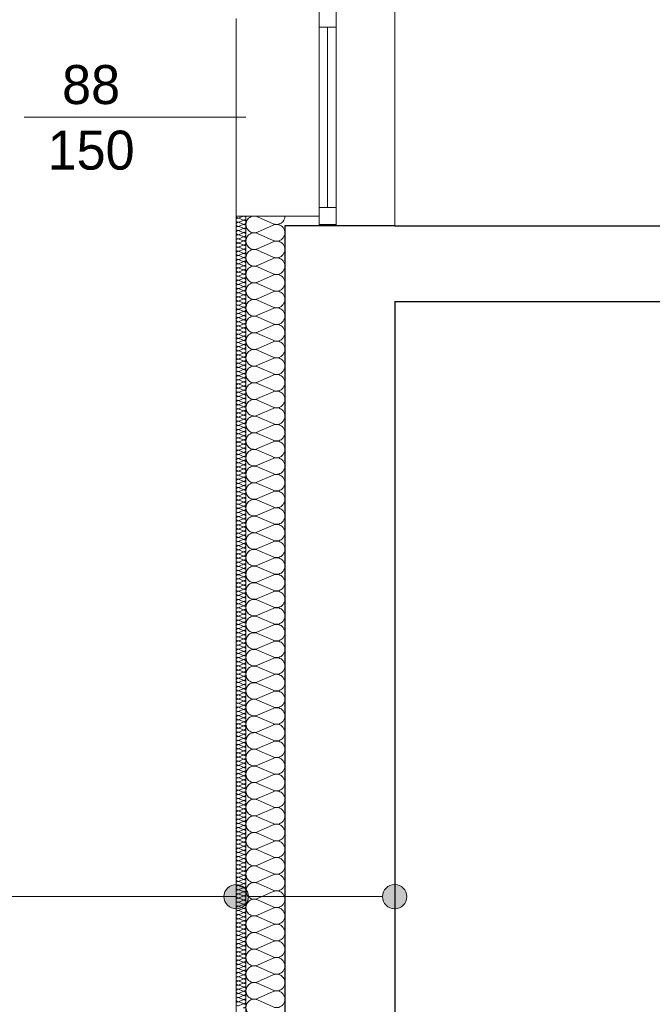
# Model space of a CAD drawing. Extents: x -613240 to -325500, y -25863 to 152403.
# Tile 144 of 254: x -431373 to -428778, y 60090 to 64128. Entities that reach past the tile are written whole.
import ezdxf

# ---------------------------------------------------------------- set-up
doc = ezdxf.new("R2010")
doc.units = 0
doc.header["$MEASUREMENT"] = 0
for name, color, linetype in [('Arch ocieplenie', 7, 'Continuous'), ('Arch opisy', 7, 'Continuous'), ('Inwent Izolacje', 7, 'Continuous')]:
    doc.layers.add(name, color=color, linetype=linetype)
for name, color, linetype, lineweight, true_color in [('Arch ocieplenie_Nr_Pióra__9', 7, 'Continuous', 13, 0x3dad99), ('Arch wykończenie_Nr_Pióra__3', 7, 'Continuous', 18, 0xff6600), ('Inwent Izolacje_Nr_Pióra__2', 7, 'Continuous', 13, 0x7f7f7f), ('INWENT.ŚCIANY_Nr_Pióra__2', 7, 'Continuous', 13, 0x7f7f7f)]:
    doc.layers.add(name, color=color, linetype=linetype, lineweight=lineweight, true_color=true_color)
for name, color, linetype, lineweight in [('Arch opisy_Nr_Pióra__21', 7, 'Continuous', 9), ('INWENT. OKNA_Nr_Pióra__21', 7, 'Continuous', 9), ('INWENT. OKNA_Nr_Pióra__5', 7, 'Continuous', 13), ('INWENT.ŚCIANY_Nr_Pióra__1', 7, 'Continuous', 25), ('INWENT.ŚCIANY_Nr_Pióra__21', 7, 'Continuous', 9)]:
    doc.layers.add(name, color=color, linetype=linetype, lineweight=lineweight)
doc.styles.add('GENERATED_STYLE_5', font='txt')

# ---------------------------------------------------------------- blocks, each defined once
blk = doc.blocks.new('Izolacja cieplna 14_196', base_point=(-430484.9, 63322.6))
at = {"layer": 'Arch ocieplenie_Nr_Pióra__9', "linetype": 'Continuous'}
for p, q in [((-430456.9, 63321.9), (-430473, 63314.8)), ((-430473, 63313.4), (-430456.9, 63306.3)), ((-430456.9, 63304.9), (-430473, 63297.8)), ((-430473, 63296.4), (-430456.9, 63289.3)), ((-430456.9, 63287.9), (-430473, 63280.8)), ((-430473, 63279.4), (-430456.9, 63272.3)), ((-430456.9, 63270.9), (-430473, 63263.8)), ((-430473, 63262.4), (-430456.9, 63255.3)), ((-430456.9, 63253.9), (-430473, 63246.8)), ((-430473, 63245.4), (-430456.9, 63238.3)), ((-430456.9, 63236.9), (-430473, 63229.8)), ((-430473, 63228.4), (-430456.9, 63221.3)), ((-430456.9, 63219.9), (-430473, 63212.8)), ((-430473, 63211.4), (-430456.9, 63204.3)), ((-430456.9, 63202.9), (-430473, 63195.8)), ((-430473, 63194.4), (-430456.9, 63187.3)), ((-430456.9, 63185.9), (-430473, 63178.8)), ((-430473, 63177.4), (-430456.9, 63170.3)), ((-430456.9, 63168.9), (-430473, 63161.8)), ((-430473, 63160.4), (-430456.9, 63153.3)), ((-430456.9, 63151.9), (-430473, 63144.8)), ((-430473, 63143.4), (-430456.9, 63136.3)), ((-430456.9, 63134.9), (-430473, 63127.8)), ((-430473, 63126.4), (-430456.9, 63119.3)), ((-430456.9, 63117.9), (-430473, 63110.8)), ((-430473, 63109.4), (-430456.9, 63102.3)), ((-430456.9, 63100.9), (-430473, 63093.8)), ((-430473, 63092.4), (-430456.9, 63085.3)), ((-430456.9, 63083.9), (-430473, 63076.8)), ((-430473, 63075.4), (-430456.9, 63068.3)), ((-430456.9, 63066.9), (-430473, 63059.8)), ((-430473, 63058.4), (-430456.9, 63051.3)), ((-430456.9, 63049.9), (-430473, 63042.8)), ((-430473, 63041.4), (-430456.9, 63034.3)), ((-430456.9, 63032.9), (-430473, 63025.8)), ((-430473, 63024.4), (-430456.9, 63017.3)), ((-430456.9, 63015.9), (-430473, 63008.8)), ((-430473, 63007.4), (-430456.9, 63000.3)), ((-430456.9, 62998.9), (-430473, 62991.8)), ((-430473, 62990.4), (-430456.9, 62983.3)), ((-430456.9, 62981.9), (-430473, 62974.8)), ((-430473, 62973.4), (-430456.9, 62966.3)), ((-430456.9, 62964.9), (-430473, 62957.8)), ((-430473, 62956.4), (-430456.9, 62949.3)), ((-430456.9, 62947.9), (-430473, 62940.8)), ((-430473, 62939.4), (-430456.9, 62932.3)), ((-430456.9, 62930.9), (-430473, 62923.8)), ((-430473, 62922.4), (-430456.9, 62915.3)), ((-430456.9, 62913.9), (-430473, 62906.8)), ((-430473, 62905.4), (-430456.9, 62898.3)), ((-430456.9, 62896.9), (-430473, 62889.8)), ((-430473, 62888.4), (-430456.9, 62881.3)), ((-430456.9, 62879.9), (-430473, 62872.8)), ((-430473, 62871.4), (-430456.9, 62864.3)), ((-430456.9, 62862.9), (-430473, 62855.8)), ((-430473, 62854.4), (-430456.9, 62847.3)), ((-430456.9, 62845.9), (-430473, 62838.8)), ((-430473, 62837.4), (-430456.9, 62830.3)), ((-430456.9, 62828.9), (-430473, 62821.8)), ((-430473, 62820.4), (-430456.9, 62813.3)), ((-430456.9, 62811.9), (-430473, 62804.8)), ((-430473, 62803.4), (-430456.9, 62796.3)), ((-430456.9, 62794.9), (-430473, 62787.8)), ((-430473, 62786.4), (-430456.9, 62779.3)), ((-430456.9, 62777.9), (-430473, 62770.8)), ((-430473, 62769.4), (-430456.9, 62762.3)), ((-430456.9, 62760.9), (-430473, 62753.8)), ((-430473, 62752.4), (-430456.9, 62745.3)), ((-430456.9, 62743.9), (-430473, 62736.8)), ((-430473, 62735.4), (-430456.9, 62728.3)), ((-430456.9, 62726.9), (-430473, 62719.8)), ((-430473, 62718.4), (-430456.9, 62711.3)), ((-430456.9, 62709.9), (-430473, 62702.8)), ((-430473, 62701.4), (-430456.9, 62694.3)), ((-430456.9, 62692.9), (-430473, 62685.8)), ((-430473, 62684.4), (-430456.9, 62677.3)), ((-430456.9, 62675.9), (-430473, 62668.8)), ((-430473, 62667.4), (-430456.9, 62660.3)), ((-430456.9, 62658.9), (-430473, 62651.8)), ((-430473, 62650.4), (-430456.9, 62643.3)), ((-430456.9, 62641.9), (-430473, 62634.8)), ((-430473, 62633.4), (-430456.9, 62626.3)), ((-430456.9, 62624.9), (-430473, 62617.8)), ((-430473, 62616.4), (-430456.9, 62609.3)), ((-430456.9, 62607.9), (-430473, 62600.8)), ((-430473, 62599.4), (-430456.9, 62592.3)), ((-430456.9, 62590.9), (-430473, 62583.8)), ((-430473, 62582.4), (-430456.9, 62575.3)), ((-430456.9, 62573.9), (-430473, 62566.8)), ((-430473, 62565.4), (-430456.9, 62558.3)), ((-430456.9, 62556.9), (-430473, 62549.8)), ((-430473, 62548.4), (-430456.9, 62541.3)), ((-430456.9, 62539.9), (-430473, 62532.8)), ((-430473, 62531.4), (-430456.9, 62524.3)), ((-430456.9, 62522.9), (-430473, 62515.8)), ((-430473, 62514.4), (-430456.9, 62507.3)), ((-430456.9, 62505.9), (-430473, 62498.8)), ((-430473, 62497.4), (-430456.9, 62490.3)), ((-430456.9, 62488.9), (-430473, 62481.8)), ((-430473, 62480.4), (-430456.9, 62473.3)), ((-430456.9, 62471.9), (-430473, 62464.8)), ((-430473, 62463.4), (-430456.9, 62456.3)), ((-430456.9, 62454.9), (-430473, 62447.8)), ((-430473, 62446.4), (-430456.9, 62439.3)), ((-430456.9, 62437.9), (-430473, 62430.8)), ((-430473, 62429.4), (-430456.9, 62422.3)), ((-430456.9, 62420.9), (-430473, 62413.8)), ((-430473, 62412.4), (-430456.9, 62405.3)), ((-430456.9, 62403.9), (-430473, 62396.8)), ((-430473, 62395.4), (-430456.9, 62388.3)), ((-430456.9, 62386.9), (-430473, 62379.8)), ((-430473, 62378.4), (-430456.9, 62371.3)), ((-430456.9, 62369.9), (-430473, 62362.8)), ((-430473, 62361.4), (-430456.9, 62354.3)), ((-430456.9, 62352.9), (-430473, 62345.8)), ((-430473, 62344.4), (-430456.9, 62337.3)), ((-430456.9, 62335.9), (-430473, 62328.8)), ((-430473, 62327.4), (-430456.9, 62320.3)), ((-430456.9, 62318.9), (-430473, 62311.8)), ((-430473, 62310.4), (-430456.9, 62303.3)), ((-430456.9, 62301.9), (-430473, 62294.8)), ((-430473, 62293.4), (-430456.9, 62286.3)), ((-430456.9, 62284.9), (-430473, 62277.8)), ((-430473, 62276.4), (-430456.9, 62269.3)), ((-430456.9, 62267.9), (-430473, 62260.8)), ((-430473, 62259.4), (-430456.9, 62252.3)), ((-430456.9, 62250.9), (-430473, 62243.8)), ((-430473, 62242.4), (-430456.9, 62235.3)), ((-430456.9, 62233.9), (-430473, 62226.8)), ((-430473, 62225.4), (-430456.9, 62218.3)), ((-430456.9, 62216.9), (-430473, 62209.8)), ((-430473, 62208.4), (-430456.9, 62201.3)), ((-430456.9, 62199.9), (-430473, 62192.8)), ((-430473, 62191.4), (-430456.9, 62184.3)), ((-430456.9, 62182.9), (-430473, 62175.8)), ((-430473, 62174.4), (-430456.9, 62167.3)), ((-430456.9, 62165.9), (-430473, 62158.8)), ((-430473, 62157.4), (-430456.9, 62150.3)), ((-430456.9, 62148.9), (-430473, 62141.8)), ((-430473, 62140.4), (-430456.9, 62133.3)), ((-430456.9, 62131.9), (-430473, 62124.8)), ((-430473, 62123.4), (-430456.9, 62116.3)), ((-430456.9, 62114.9), (-430473, 62107.8)), ((-430473, 62106.4), (-430456.9, 62099.3)), ((-430456.9, 62097.9), (-430473, 62090.8)), ((-430473, 62089.4), (-430456.9, 62082.3)), ((-430456.9, 62080.9), (-430473, 62073.8)), ((-430473, 62072.4), (-430456.9, 62065.3)), ((-430456.9, 62063.9), (-430473, 62056.8)), ((-430473, 62055.4), (-430456.9, 62048.3)), ((-430456.9, 62046.9), (-430473, 62039.8)), ((-430473, 62038.4), (-430456.9, 62031.3)), ((-430456.9, 62029.9), (-430473, 62022.8)), ((-430473, 62021.4), (-430456.9, 62014.3)), ((-430456.9, 62012.9), (-430473, 62005.8)), ((-430473, 62004.4), (-430456.9, 61997.3)), ((-430456.9, 61995.9), (-430473, 61988.8)), ((-430473, 61987.4), (-430456.9, 61980.3)), ((-430456.9, 61978.9), (-430473, 61971.8)), ((-430473, 61970.4), (-430456.9, 61963.3)), ((-430456.9, 61961.9), (-430473, 61954.8)), ((-430473, 61953.4), (-430456.9, 61946.3)), ((-430456.9, 61944.9), (-430473, 61937.8)), ((-430473, 61936.4), (-430456.9, 61929.3)), ((-430456.9, 61927.9), (-430473, 61920.8)), ((-430473, 61919.4), (-430456.9, 61912.3)), ((-430456.9, 61910.9), (-430473, 61903.8)), ((-430473, 61902.4), (-430456.9, 61895.3)), ((-430456.9, 61893.9), (-430473, 61886.8)), ((-430473, 61885.4), (-430456.9, 61878.3)), ((-430456.9, 61876.9), (-430473, 61869.8)), ((-430473, 61868.4), (-430456.9, 61861.3)), ((-430456.9, 61859.9), (-430473, 61852.8)), ((-430473, 61851.4), (-430456.9, 61844.3)), ((-430456.9, 61842.9), (-430473, 61835.8)), ((-430473, 61834.4), (-430456.9, 61827.3)), ((-430456.9, 61825.9), (-430473, 61818.8)), ((-430473, 61817.4), (-430456.9, 61810.3)), ((-430456.9, 61808.9), (-430473, 61801.8)), ((-430473, 61800.4), (-430456.9, 61793.3)), ((-430456.9, 61791.9), (-430473, 61784.8)), ((-430473, 61783.4), (-430456.9, 61776.3)), ((-430456.9, 61774.9), (-430473, 61767.8)), ((-430473, 61766.4), (-430456.9, 61759.3)), ((-430456.9, 61757.9), (-430473, 61750.8)), ((-430473, 61749.4), (-430456.9, 61742.3)), ((-430456.9, 61740.9), (-430473, 61733.8)), ((-430473, 61732.4), (-430456.9, 61725.3)), ((-430456.9, 61723.9), (-430473, 61716.8)), ((-430473, 61715.4), (-430456.9, 61708.3)), ((-430456.9, 61706.9), (-430473, 61699.8)), ((-430473, 61698.4), (-430456.9, 61691.3)), ((-430456.9, 61689.9), (-430473, 61682.8)), ((-430473, 61681.4), (-430456.9, 61674.3)), ((-430456.9, 61672.9), (-430473, 61665.8)), ((-430473, 61664.4), (-430456.9, 61657.3)), ((-430456.9, 61655.9), (-430473, 61648.8)), ((-430473, 61647.4), (-430456.9, 61640.3)), ((-430456.9, 61638.9), (-430473, 61631.8)), ((-430473, 61630.4), (-430456.9, 61623.3)), ((-430456.9, 61621.9), (-430473, 61614.8)), ((-430473, 61613.4), (-430456.9, 61606.3)), ((-430456.9, 61604.9), (-430473, 61597.8)), ((-430473, 61596.4), (-430456.9, 61589.3)), ((-430456.9, 61587.9), (-430473, 61580.8)), ((-430473, 61579.4), (-430456.9, 61572.3)), ((-430456.9, 61570.9), (-430473, 61563.8)), ((-430473, 61562.4), (-430456.9, 61555.3)), ((-430456.9, 61553.9), (-430473, 61546.8)), ((-430473, 61545.4), (-430456.9, 61538.3)), ((-430456.9, 61536.9), (-430473, 61529.8)), ((-430473, 61528.4), (-430456.9, 61521.3)), ((-430456.9, 61519.9), (-430473, 61512.8)), ((-430473, 61511.4), (-430456.9, 61504.3)), ((-430456.9, 61502.9), (-430473, 61495.8)), ((-430473, 61494.4), (-430456.9, 61487.3)), ((-430456.9, 61485.9), (-430473, 61478.8)), ((-430473, 61477.4), (-430456.9, 61470.3)), ((-430456.9, 61468.9), (-430473, 61461.8)), ((-430473, 61460.4), (-430456.9, 61453.3)), ((-430456.9, 61451.9), (-430473, 61444.8)), ((-430473, 61443.4), (-430456.9, 61436.3)), ((-430456.9, 61434.9), (-430473, 61427.8)), ((-430473, 61426.4), (-430456.9, 61419.3)), ((-430456.9, 61417.9), (-430473, 61410.8)), ((-430473, 61409.4), (-430456.9, 61402.3)), ((-430456.9, 61400.9), (-430473, 61393.8)), ((-430473, 61392.4), (-430456.9, 61385.3)), ((-430456.9, 61383.9), (-430473, 61376.8)), ((-430473, 61375.4), (-430456.9, 61368.3)), ((-430456.9, 61366.9), (-430473, 61359.8)), ((-430473, 61358.4), (-430456.9, 61351.3)), ((-430456.9, 61349.9), (-430473, 61342.8)), ((-430473, 61341.4), (-430456.9, 61334.3)), ((-430456.9, 61332.9), (-430473, 61325.8)), ((-430473, 61324.4), (-430456.9, 61317.3)), ((-430456.9, 61315.9), (-430473, 61308.8)), ((-430473, 61307.4), (-430456.9, 61300.3)), ((-430456.9, 61298.9), (-430473, 61291.8)), ((-430473, 61290.4), (-430456.9, 61283.3)), ((-430456.9, 61281.9), (-430473, 61274.8)), ((-430473, 61273.4), (-430456.9, 61266.3)), ((-430456.9, 61264.9), (-430473, 61257.8)), ((-430473, 61256.4), (-430456.9, 61249.3)), ((-430456.9, 61247.9), (-430473, 61240.8)), ((-430473, 61239.4), (-430456.9, 61232.3)), ((-430456.9, 61230.9), (-430473, 61223.8)), ((-430473, 61222.4), (-430456.9, 61215.3)), ((-430456.9, 61213.9), (-430473, 61206.8)), ((-430473, 61205.4), (-430456.9, 61198.3)), ((-430456.9, 61196.9), (-430473, 61189.8)), ((-430473, 61188.4), (-430456.9, 61181.3)), ((-430456.9, 61179.9), (-430473, 61172.8)), ((-430473, 61171.4), (-430456.9, 61164.3)), ((-430456.9, 61162.9), (-430473, 61155.8)), ((-430473, 61154.4), (-430456.9, 61147.3)), ((-430456.9, 61145.9), (-430473, 61138.8)), ((-430473, 61137.4), (-430456.9, 61130.3)), ((-430456.9, 61128.9), (-430473, 61121.8)), ((-430473, 61120.4), (-430456.9, 61113.3)), ((-430456.9, 61111.9), (-430473, 61104.8)), ((-430473, 61103.4), (-430456.9, 61096.3)), ((-430456.9, 61094.9), (-430473, 61087.8)), ((-430473, 61086.4), (-430456.9, 61079.3)), ((-430456.9, 61077.9), (-430473, 61070.8)), ((-430473, 61069.4), (-430456.9, 61062.3)), ((-430456.9, 61060.9), (-430473, 61053.8)), ((-430473, 61052.4), (-430456.9, 61045.3)), ((-430456.9, 61043.9), (-430473, 61036.8)), ((-430473, 61035.4), (-430456.9, 61028.3)), ((-430456.9, 61026.9), (-430473, 61019.8)), ((-430473, 61018.4), (-430456.9, 61011.3)), ((-430456.9, 61009.9), (-430473, 61002.8)), ((-430473, 61001.4), (-430456.9, 60994.3)), ((-430456.9, 60992.9), (-430473, 60985.8)), ((-430473, 60984.4), (-430456.9, 60977.3)), ((-430456.9, 60975.9), (-430473, 60968.8)), ((-430473, 60967.4), (-430456.9, 60960.3)), ((-430456.9, 60958.9), (-430473, 60951.8)), ((-430473, 60950.4), (-430456.9, 60943.3)), ((-430456.9, 60941.9), (-430473, 60934.8)), ((-430473, 60933.4), (-430456.9, 60926.3)), ((-430456.9, 60924.9), (-430473, 60917.8)), ((-430473, 60916.4), (-430456.9, 60909.3)), ((-430456.9, 60907.9), (-430473, 60900.8)), ((-430473, 60899.4), (-430456.9, 60892.3)), ((-430456.9, 60890.9), (-430473, 60883.8)), ((-430473, 60882.4), (-430456.9, 60875.3)), ((-430456.9, 60873.9), (-430473, 60866.8)), ((-430473, 60865.4), (-430456.9, 60858.3)), ((-430456.9, 60856.9), (-430473, 60849.8)), ((-430473, 60848.4), (-430456.9, 60841.3)), ((-430456.9, 60839.9), (-430473, 60832.8)), ((-430473, 60831.4), (-430456.9, 60824.3)), ((-430456.9, 60822.9), (-430473, 60815.8)), ((-430473, 60814.4), (-430456.9, 60807.3)), ((-430456.9, 60805.9), (-430473, 60798.8)), ((-430473, 60797.4), (-430456.9, 60790.3)), ((-430456.9, 60788.9), (-430473, 60781.8)), ((-430473, 60780.4), (-430456.9, 60773.3)), ((-430456.9, 60771.9), (-430473, 60764.8)), ((-430473, 60763.4), (-430456.9, 60756.3)), ((-430456.9, 60754.9), (-430473, 60747.8)), ((-430473, 60746.4), (-430456.9, 60739.3)), ((-430456.9, 60737.9), (-430473, 60730.8)), ((-430473, 60729.4), (-430456.9, 60722.3)), ((-430456.9, 60720.9), (-430473, 60713.8)), ((-430473, 60712.4), (-430456.9, 60705.3)), ((-430456.9, 60703.9), (-430473, 60696.8)), ((-430473, 60695.4), (-430456.9, 60688.3)), ((-430456.9, 60686.9), (-430473, 60679.8)), ((-430473, 60678.4), (-430456.9, 60671.3)), ((-430456.9, 60669.9), (-430473, 60662.8)), ((-430473, 60661.4), (-430456.9, 60654.3)), ((-430456.9, 60652.9), (-430473, 60645.8)), ((-430473, 60644.4), (-430456.9, 60637.3)), ((-430456.9, 60635.9), (-430473, 60628.8)), ((-430473, 60627.4), (-430456.9, 60620.3)), ((-430456.9, 60618.9), (-430473, 60611.8)), ((-430473, 60610.4), (-430456.9, 60603.3)), ((-430456.9, 60601.9), (-430473, 60594.8)), ((-430473, 60593.4), (-430456.9, 60586.3)), ((-430456.9, 60584.9), (-430473, 60577.8)), ((-430473, 60576.4), (-430456.9, 60569.3)), ((-430456.9, 60567.9), (-430473, 60560.8)), ((-430473, 60559.4), (-430456.9, 60552.3)), ((-430456.9, 60550.9), (-430473, 60543.8)), ((-430473, 60542.4), (-430456.9, 60535.3)), ((-430456.9, 60533.9), (-430473, 60526.8)), ((-430473, 60525.4), (-430456.9, 60518.3)), ((-430456.9, 60516.9), (-430473, 60509.8)), ((-430473, 60508.4), (-430456.9, 60501.3)), ((-430456.9, 60499.9), (-430473, 60492.8)), ((-430473, 60491.4), (-430456.9, 60484.3)), ((-430456.9, 60482.9), (-430473, 60475.8)), ((-430473, 60474.4), (-430456.9, 60467.3)), ((-430456.9, 60465.9), (-430473, 60458.8)), ((-430473, 60457.4), (-430456.9, 60450.3)), ((-430456.9, 60448.9), (-430473, 60441.8)), ((-430473, 60440.4), (-430456.9, 60433.3)), ((-430456.9, 60431.9), (-430473, 60424.8)), ((-430473, 60423.4), (-430456.9, 60416.3)), ((-430456.9, 60414.9), (-430473, 60407.8)), ((-430473, 60406.4), (-430456.9, 60399.3)), ((-430456.9, 60397.9), (-430473, 60390.8)), ((-430473, 60389.4), (-430456.9, 60382.3)), ((-430456.9, 60380.9), (-430473, 60373.8)), ((-430473, 60372.4), (-430456.9, 60365.3)), ((-430456.9, 60363.9), (-430473, 60356.8)), ((-430473, 60355.4), (-430456.9, 60348.3)), ((-430456.9, 60346.9), (-430473, 60339.8)), ((-430473, 60338.4), (-430456.9, 60331.3)), ((-430456.9, 60329.9), (-430473, 60322.8)), ((-430473, 60321.4), (-430456.9, 60314.3)), ((-430456.9, 60312.9), (-430473, 60305.8)), ((-430473, 60304.4), (-430456.9, 60297.3)), ((-430456.9, 60295.9), (-430473, 60288.8)), ((-430473, 60287.4), (-430456.9, 60280.3)), ((-430456.9, 60278.9), (-430473, 60271.8)), ((-430473, 60270.4), (-430456.9, 60263.3)), ((-430456.9, 60261.9), (-430473, 60254.8)), ((-430473, 60253.4), (-430456.9, 60246.3)), ((-430456.9, 60244.9), (-430473, 60237.8)), ((-430473, 60236.4), (-430456.9, 60229.3)), ((-430456.9, 60227.9), (-430473, 60220.8)), ((-430473, 60219.4), (-430456.9, 60212.3)), ((-430456.9, 60210.9), (-430473, 60203.8)), ((-430473, 60202.4), (-430456.9, 60195.3)), ((-430456.9, 60193.9), (-430473, 60186.8)), ((-430473, 60185.4), (-430456.9, 60178.3)), ((-430456.9, 60176.9), (-430473, 60169.8)), ((-430473, 60168.4), (-430456.9, 60161.3)), ((-430456.9, 60159.9), (-430473, 60152.8)), ((-430473, 60151.4), (-430456.9, 60144.3)), ((-430456.9, 60142.9), (-430473, 60135.8)), ((-430473, 60134.4), (-430456.9, 60127.3)), ((-430456.9, 60125.9), (-430473, 60118.8)), ((-430473, 60117.4), (-430456.9, 60110.3)), ((-430456.9, 60108.9), (-430473, 60101.8)), ((-430473, 60100.4), (-430456.9, 60093.3)), ((-430456.9, 60091.9), (-430473, 60084.8))]:
    blk.add_line(p, q, dxfattribs=at)
for centre, start_param, end_param in [((-430476.4, 63305.6), 1.158004, 5.125183), ((-430476.4, 63322.6), 3.141593, 5.125182), ((-430453.5, 63314.1), 4.299595, 8.266775), ((-430476.4, 63288.6), 1.158004, 5.125183), ((-430476.4, 63271.6), 1.158004, 5.125183), ((-430453.5, 63297.1), 4.299595, 8.266775), ((-430453.5, 63280.1), 4.299595, 8.266775), ((-430453.5, 63263.1), 4.299595, 8.266775), ((-430476.4, 63254.6), 1.158004, 5.125183), ((-430476.4, 63237.6), 1.158004, 5.125183), ((-430476.4, 63220.6), 1.158004, 5.125183), ((-430453.5, 63246.1), 4.299595, 8.266775), ((-430453.5, 63229.1), 4.299595, 8.266775), ((-430476.4, 63203.6), 1.158004, 5.125183), ((-430476.4, 63186.6), 1.158004, 5.125183), ((-430453.5, 63212.1), 4.299595, 8.266775), ((-430453.5, 63195.1), 4.299595, 8.266775), ((-430453.5, 63178.1), 4.299595, 8.266775), ((-430476.4, 63169.6), 1.158004, 5.125183), ((-430476.4, 63152.6), 1.158004, 5.125183), ((-430453.5, 63161.1), 4.299595, 8.266775), ((-430453.5, 63144.1), 4.299595, 8.266775), ((-430476.4, 63135.6), 1.158004, 5.125183), ((-430476.4, 63118.6), 1.158004, 5.125183), ((-430476.4, 63101.6), 1.158004, 5.125183), ((-430453.5, 63127.1), 4.299595, 8.266775), ((-430453.5, 63110.1), 4.299595, 8.266775), ((-430476.4, 63084.6), 1.158004, 5.125183), ((-430476.4, 63067.6), 1.158004, 5.125183), ((-430453.5, 63093.1), 4.299595, 8.266775), ((-430453.5, 63076.1), 4.299595, 8.266775), ((-430453.5, 63059.1), 4.299595, 8.266775), ((-430476.4, 63050.6), 1.158004, 5.125183), ((-430476.4, 63033.6), 1.158004, 5.125183), ((-430476.4, 63016.6), 1.158004, 5.125183), ((-430453.5, 63042.1), 4.299595, 8.266775), ((-430453.5, 63025.1), 4.299595, 8.266775), ((-430476.4, 62999.6), 1.158004, 5.125183), ((-430476.4, 62982.6), 1.158004, 5.125183), ((-430453.5, 63008.1), 4.299595, 8.266775), ((-430453.5, 62991.1), 4.299595, 8.266775), ((-430476.4, 62965.6), 1.158004, 5.125183), ((-430476.4, 62948.6), 1.158004, 5.125183), ((-430453.5, 62974.1), 4.299595, 8.266775), ((-430453.5, 62957.1), 4.299595, 8.266775), ((-430453.5, 62940.1), 4.299595, 8.266775), ((-430476.4, 62931.6), 1.158004, 5.125183), ((-430476.4, 62914.6), 1.158004, 5.125183), ((-430476.4, 62897.6), 1.158004, 5.125183), ((-430453.5, 62923.1), 4.299595, 8.266775), ((-430453.5, 62906.1), 4.299595, 8.266775), ((-430476.4, 62880.6), 1.158004, 5.125183), ((-430476.4, 62863.6), 1.158004, 5.125183), ((-430453.5, 62889.1), 4.299595, 8.266775), ((-430453.5, 62872.1), 4.299595, 8.266775), ((-430453.5, 62855.1), 4.299595, 8.266775), ((-430476.4, 62846.6), 1.158004, 5.125183), ((-430476.4, 62829.6), 1.158004, 5.125183), ((-430453.5, 62838.1), 4.299595, 8.266775), ((-430453.5, 62821.1), 4.299595, 8.266775), ((-430476.4, 62812.6), 1.158004, 5.125183), ((-430476.4, 62795.6), 1.158004, 5.125183), ((-430476.4, 62778.6), 1.158004, 5.125183), ((-430453.5, 62804.1), 4.299595, 8.266775), ((-430453.5, 62787.1), 4.299595, 8.266775), ((-430476.4, 62761.6), 1.158004, 5.125183), ((-430476.4, 62744.6), 1.158004, 5.125183), ((-430453.5, 62770.1), 4.299595, 8.266775), ((-430453.5, 62753.1), 4.299595, 8.266775), ((-430453.5, 62736.1), 4.299595, 8.266775), ((-430476.4, 62727.6), 1.158004, 5.125183), ((-430476.4, 62710.6), 1.158004, 5.125183), ((-430476.4, 62693.6), 1.158004, 5.125183), ((-430453.5, 62719.1), 4.299595, 8.266775), ((-430453.5, 62702.1), 4.299595, 8.266775), ((-430476.4, 62676.6), 1.158004, 5.125183), ((-430476.4, 62659.6), 1.158004, 5.125183), ((-430453.5, 62685.1), 4.299595, 8.266775), ((-430453.5, 62668.1), 4.299595, 8.266775), ((-430476.4, 62642.6), 1.158004, 5.125183), ((-430476.4, 62625.6), 1.158004, 5.125183), ((-430453.5, 62651.1), 4.299595, 8.266775), ((-430453.5, 62634.1), 4.299595, 8.266775), ((-430453.5, 62617.1), 4.299595, 8.266775), ((-430476.4, 62608.6), 1.158004, 5.125183), ((-430476.4, 62591.6), 1.158004, 5.125183), ((-430476.4, 62574.6), 1.158004, 5.125183), ((-430453.5, 62600.1), 4.299595, 8.266775), ((-430453.5, 62583.1), 4.299595, 8.266775), ((-430476.4, 62557.6), 1.158004, 5.125183), ((-430476.4, 62540.6), 1.158004, 5.125183), ((-430453.5, 62566.1), 4.299595, 8.266775), ((-430453.5, 62549.1), 4.299595, 8.266775), ((-430453.5, 62532.1), 4.299595, 8.266775), ((-430476.4, 62523.6), 1.158004, 5.125183), ((-430476.4, 62506.6), 1.158004, 5.125183), ((-430453.5, 62515.1), 4.299595, 8.266775), ((-430453.5, 62498.1), 4.299595, 8.266775), ((-430476.4, 62489.6), 1.158004, 5.125183), ((-430476.4, 62472.6), 1.158004, 5.125183), ((-430476.4, 62455.6), 1.158004, 5.125183), ((-430453.5, 62481.1), 4.299595, 8.266775), ((-430453.5, 62464.1), 4.299595, 8.266775), ((-430476.4, 62438.6), 1.158004, 5.125183), ((-430476.4, 62421.6), 1.158004, 5.125183), ((-430453.5, 62447.1), 4.299595, 8.266775), ((-430453.5, 62430.1), 4.299595, 8.266775), ((-430453.5, 62413.1), 4.299595, 8.266775), ((-430476.4, 62404.6), 1.158004, 5.125183), ((-430476.4, 62387.6), 1.158004, 5.125183), ((-430476.4, 62370.6), 1.158004, 5.125183), ((-430453.5, 62396.1), 4.299595, 8.266775), ((-430453.5, 62379.1), 4.299595, 8.266775), ((-430476.4, 62353.6), 1.158004, 5.125183), ((-430476.4, 62336.6), 1.158004, 5.125183), ((-430453.5, 62362.1), 4.299595, 8.266775), ((-430453.5, 62345.1), 4.299595, 8.266775), ((-430476.4, 62319.6), 1.158004, 5.125183), ((-430476.4, 62302.6), 1.158004, 5.125183), ((-430453.5, 62328.1), 4.299595, 8.266775), ((-430453.5, 62311.1), 4.299595, 8.266775), ((-430453.5, 62294.1), 4.299595, 8.266775), ((-430476.4, 62285.6), 1.158004, 5.125183), ((-430476.4, 62268.6), 1.158004, 5.125183), ((-430476.4, 62251.6), 1.158004, 5.125183), ((-430453.5, 62277.1), 4.299595, 8.266775), ((-430453.5, 62260.1), 4.299595, 8.266775), ((-430476.4, 62234.6), 1.158004, 5.125183), ((-430476.4, 62217.6), 1.158004, 5.125183), ((-430453.5, 62243.1), 4.299595, 8.266775), ((-430453.5, 62226.1), 4.299595, 8.266775), ((-430453.5, 62209.1), 4.299595, 8.266775), ((-430476.4, 62200.6), 1.158004, 5.125183), ((-430476.4, 62183.6), 1.158004, 5.125183), ((-430453.5, 62192.1), 4.299595, 8.266775), ((-430453.5, 62175.1), 4.299595, 8.266775), ((-430476.4, 62166.6), 1.158004, 5.125183), ((-430476.4, 62149.6), 1.158004, 5.125183), ((-430476.4, 62132.6), 1.158004, 5.125183), ((-430453.5, 62158.1), 4.299595, 8.266775), ((-430453.5, 62141.1), 4.299595, 8.266775), ((-430476.4, 62115.6), 1.158004, 5.125183), ((-430476.4, 62098.6), 1.158004, 5.125183), ((-430453.5, 62124.1), 4.299595, 8.266775), ((-430453.5, 62107.1), 4.299595, 8.266775), ((-430453.5, 62090.1), 4.299595, 8.266775), ((-430476.4, 62081.6), 1.158004, 5.125183), ((-430476.4, 62064.6), 1.158004, 5.125183), ((-430476.4, 62047.6), 1.158004, 5.125183), ((-430453.5, 62073.1), 4.299595, 8.266775), ((-430453.5, 62056.1), 4.299595, 8.266775), ((-430476.4, 62030.6), 1.158004, 5.125183), ((-430476.4, 62013.6), 1.158004, 5.125183), ((-430453.5, 62039.1), 4.299595, 8.266775), ((-430453.5, 62022.1), 4.299595, 8.266775), ((-430476.4, 61996.6), 1.158004, 5.125183), ((-430476.4, 61979.6), 1.158004, 5.125183), ((-430453.5, 62005.1), 4.299595, 8.266775), ((-430453.5, 61988.1), 4.299595, 8.266775), ((-430453.5, 61971.1), 4.299595, 8.266775), ((-430476.4, 61962.6), 1.158004, 5.125183), ((-430476.4, 61945.6), 1.158004, 5.125183), ((-430476.4, 61928.6), 1.158004, 5.125183), ((-430453.5, 61954.1), 4.299595, 8.266775), ((-430453.5, 61937.1), 4.299595, 8.266775), ((-430476.4, 61911.6), 1.158004, 5.125183), ((-430476.4, 61894.6), 1.158004, 5.125183), ((-430453.5, 61920.1), 4.299595, 8.266775), ((-430453.5, 61903.1), 4.299595, 8.266775), ((-430453.5, 61886.1), 4.299595, 8.266775), ((-430476.4, 61877.6), 1.158004, 5.125183), ((-430476.4, 61860.6), 1.158004, 5.125183), ((-430453.5, 61869.1), 4.299595, 8.266775), ((-430453.5, 61852.1), 4.299595, 8.266775), ((-430476.4, 61843.6), 1.158004, 5.125183), ((-430476.4, 61826.6), 1.158004, 5.125183), ((-430476.4, 61809.6), 1.158004, 5.125183), ((-430453.5, 61835.1), 4.299595, 8.266775), ((-430453.5, 61818.1), 4.299595, 8.266775), ((-430476.4, 61792.6), 1.158004, 5.125183), ((-430476.4, 61775.6), 1.158004, 5.125183), ((-430453.5, 61801.1), 4.299595, 8.266775), ((-430453.5, 61784.1), 4.299595, 8.266775), ((-430453.5, 61767.1), 4.299595, 8.266775), ((-430476.4, 61758.6), 1.158004, 5.125183), ((-430476.4, 61741.6), 1.158004, 5.125183), ((-430476.4, 61724.6), 1.158004, 5.125183), ((-430453.5, 61750.1), 4.299595, 8.266775), ((-430453.5, 61733.1), 4.299595, 8.266775), ((-430476.4, 61707.6), 1.158004, 5.125183), ((-430476.4, 61690.6), 1.158004, 5.125183), ((-430453.5, 61716.1), 4.299595, 8.266775), ((-430453.5, 61699.1), 4.299595, 8.266775), ((-430476.4, 61673.6), 1.158004, 5.125183), ((-430476.4, 61656.6), 1.158004, 5.125183), ((-430453.5, 61682.1), 4.299595, 8.266775), ((-430453.5, 61665.1), 4.299595, 8.266775), ((-430453.5, 61648.1), 4.299595, 8.266775), ((-430476.4, 61639.6), 1.158004, 5.125183), ((-430476.4, 61622.6), 1.158004, 5.125183), ((-430476.4, 61605.6), 1.158004, 5.125183), ((-430453.5, 61631.1), 4.299595, 8.266775), ((-430453.5, 61614.1), 4.299595, 8.266775), ((-430476.4, 61588.6), 1.158004, 5.125183), ((-430476.4, 61571.6), 1.158004, 5.125183), ((-430453.5, 61597.1), 4.299595, 8.266775), ((-430453.5, 61580.1), 4.299595, 8.266775), ((-430453.5, 61563.1), 4.299595, 8.266775), ((-430476.4, 61554.6), 1.158004, 5.125183), ((-430476.4, 61537.6), 1.158004, 5.125183), ((-430453.5, 61546.1), 4.299595, 8.266775), ((-430453.5, 61529.1), 4.299595, 8.266775), ((-430476.4, 61520.6), 1.158004, 5.125183), ((-430476.4, 61503.6), 1.158004, 5.125183), ((-430476.4, 61486.6), 1.158004, 5.125183), ((-430453.5, 61512.1), 4.299595, 8.266775), ((-430453.5, 61495.1), 4.299595, 8.266775), ((-430476.4, 61469.6), 1.158004, 5.125183), ((-430476.4, 61452.6), 1.158004, 5.125183), ((-430453.5, 61478.1), 4.299595, 8.266775), ((-430453.5, 61461.1), 4.299595, 8.266775), ((-430453.5, 61444.1), 4.299595, 8.266775), ((-430476.4, 61435.6), 1.158004, 5.125183), ((-430476.4, 61418.6), 1.158004, 5.125183), ((-430476.4, 61401.6), 1.158004, 5.125183), ((-430453.5, 61427.1), 4.299595, 8.266775), ((-430453.5, 61410.1), 4.299595, 8.266775), ((-430476.4, 61384.6), 1.158004, 5.125183), ((-430476.4, 61367.6), 1.158004, 5.125183), ((-430453.5, 61393.1), 4.299595, 8.266775), ((-430453.5, 61376.1), 4.299595, 8.266775), ((-430476.4, 61350.6), 1.158004, 5.125183), ((-430476.4, 61333.6), 1.158004, 5.125183), ((-430453.5, 61359.1), 4.299595, 8.266775), ((-430453.5, 61342.1), 4.299595, 8.266775), ((-430453.5, 61325.1), 4.299595, 8.266775), ((-430476.4, 61316.6), 1.158004, 5.125183), ((-430476.4, 61299.6), 1.158004, 5.125183), ((-430476.4, 61282.6), 1.158004, 5.125183), ((-430453.5, 61308.1), 4.299595, 8.266775), ((-430453.5, 61291.1), 4.299595, 8.266775), ((-430476.4, 61265.6), 1.158004, 5.125183), ((-430476.4, 61248.6), 1.158004, 5.125183), ((-430453.5, 61274.1), 4.299595, 8.266775), ((-430453.5, 61257.1), 4.299595, 8.266775), ((-430453.5, 61240.1), 4.299595, 8.266775), ((-430476.4, 61231.6), 1.158004, 5.125183), ((-430476.4, 61214.6), 1.158004, 5.125183), ((-430453.5, 61223.1), 4.299595, 8.266775), ((-430453.5, 61206.1), 4.299595, 8.266775), ((-430476.4, 61197.6), 1.158004, 5.125183), ((-430476.4, 61180.6), 1.158004, 5.125183), ((-430476.4, 61163.6), 1.158004, 5.125183), ((-430453.5, 61189.1), 4.299595, 8.266775), ((-430453.5, 61172.1), 4.299595, 8.266775), ((-430476.4, 61146.6), 1.158004, 5.125183), ((-430476.4, 61129.6), 1.158004, 5.125183), ((-430453.5, 61155.1), 4.299595, 8.266775), ((-430453.5, 61138.1), 4.299595, 8.266775), ((-430453.5, 61121.1), 4.299595, 8.266775), ((-430476.4, 61112.6), 1.158004, 5.125183), ((-430476.4, 61095.6), 1.158004, 5.125183), ((-430476.4, 61078.6), 1.158004, 5.125183), ((-430453.5, 61104.1), 4.299595, 8.266775), ((-430453.5, 61087.1), 4.299595, 8.266775), ((-430476.4, 61061.6), 1.158004, 5.125183), ((-430476.4, 61044.6), 1.158004, 5.125183), ((-430453.5, 61070.1), 4.299595, 8.266775), ((-430453.5, 61053.1), 4.299595, 8.266775), ((-430476.4, 61027.6), 1.158004, 5.125183), ((-430476.4, 61010.6), 1.158004, 5.125183), ((-430453.5, 61036.1), 4.299595, 8.266775), ((-430453.5, 61019.1), 4.299595, 8.266775), ((-430453.5, 61002.1), 4.299595, 8.266775), ((-430476.4, 60993.6), 1.158004, 5.125183), ((-430476.4, 60976.6), 1.158004, 5.125183), ((-430476.4, 60959.6), 1.158004, 5.125183), ((-430453.5, 60985.1), 4.299595, 8.266775), ((-430453.5, 60968.1), 4.299595, 8.266775), ((-430476.4, 60942.6), 1.158004, 5.125183), ((-430476.4, 60925.6), 1.158004, 5.125183), ((-430453.5, 60951.1), 4.299595, 8.266775), ((-430453.5, 60934.1), 4.299595, 8.266775), ((-430453.5, 60917.1), 4.299595, 8.266775), ((-430476.4, 60908.6), 1.158004, 5.125183), ((-430476.4, 60891.6), 1.158004, 5.125183), ((-430453.5, 60900.1), 4.299595, 8.266775), ((-430453.5, 60883.1), 4.299595, 8.266775), ((-430476.4, 60874.6), 1.158004, 5.125183), ((-430476.4, 60857.6), 1.158004, 5.125183), ((-430476.4, 60840.6), 1.158004, 5.125183), ((-430453.5, 60866.1), 4.299595, 8.266775), ((-430453.5, 60849.1), 4.299595, 8.266775), ((-430476.4, 60823.6), 1.158004, 5.125183), ((-430476.4, 60806.6), 1.158004, 5.125183), ((-430453.5, 60832.1), 4.299595, 8.266775), ((-430453.5, 60815.1), 4.299595, 8.266775), ((-430453.5, 60798.1), 4.299595, 8.266775), ((-430476.4, 60789.6), 1.158004, 5.125183), ((-430476.4, 60772.6), 1.158004, 5.125183), ((-430476.4, 60755.6), 1.158004, 5.125183), ((-430453.5, 60781.1), 4.299595, 8.266775), ((-430453.5, 60764.1), 4.299595, 8.266775), ((-430476.4, 60738.6), 1.158004, 5.125183), ((-430476.4, 60721.6), 1.158004, 5.125183), ((-430453.5, 60747.1), 4.299595, 8.266775), ((-430453.5, 60730.1), 4.299595, 8.266775), ((-430476.4, 60704.6), 1.158004, 5.125183), ((-430476.4, 60687.6), 1.158004, 5.125183), ((-430453.5, 60713.1), 4.299595, 8.266775), ((-430453.5, 60696.1), 4.299595, 8.266775), ((-430453.5, 60679.1), 4.299595, 8.266775), ((-430476.4, 60670.6), 1.158004, 5.125183), ((-430476.4, 60653.6), 1.158004, 5.125183), ((-430476.4, 60636.6), 1.158004, 5.125183), ((-430453.5, 60662.1), 4.299595, 8.266775), ((-430453.5, 60645.1), 4.299595, 8.266775), ((-430476.4, 60619.6), 1.158004, 5.125183), ((-430476.4, 60602.6), 1.158004, 5.125183), ((-430453.5, 60628.1), 4.299595, 8.266775), ((-430453.5, 60611.1), 4.299595, 8.266775), ((-430453.5, 60594.1), 4.299595, 8.266775), ((-430476.4, 60585.6), 1.158004, 5.125183), ((-430476.4, 60568.6), 1.158004, 5.125183), ((-430453.5, 60577.1), 4.299595, 8.266775), ((-430453.5, 60560.1), 4.299595, 8.266775), ((-430476.4, 60551.6), 1.158004, 5.125183), ((-430476.4, 60534.6), 1.158004, 5.125183), ((-430476.4, 60517.6), 1.158004, 5.125183), ((-430453.5, 60543.1), 4.299595, 8.266775), ((-430453.5, 60526.1), 4.299595, 8.266775), ((-430476.4, 60500.6), 1.158004, 5.125183), ((-430476.4, 60483.6), 1.158004, 5.125183), ((-430453.5, 60509.1), 4.299595, 8.266775), ((-430453.5, 60492.1), 4.299595, 8.266775), ((-430453.5, 60475.1), 4.299595, 8.266775), ((-430476.4, 60466.6), 1.158004, 5.125183), ((-430476.4, 60449.6), 1.158004, 5.125183), ((-430476.4, 60432.6), 1.158004, 5.125183), ((-430453.5, 60458.1), 4.299595, 8.266775), ((-430453.5, 60441.1), 4.299595, 8.266775), ((-430476.4, 60415.6), 1.158004, 5.125183), ((-430476.4, 60398.6), 1.158004, 5.125183), ((-430453.5, 60424.1), 4.299595, 8.266775), ((-430453.5, 60407.1), 4.299595, 8.266775), ((-430476.4, 60381.6), 1.158004, 5.125183), ((-430476.4, 60364.6), 1.158004, 5.125183), ((-430453.5, 60390.1), 4.299595, 8.266775), ((-430453.5, 60373.1), 4.299595, 8.266775), ((-430453.5, 60356.1), 4.299595, 8.266775), ((-430476.4, 60347.6), 1.158004, 5.125183), ((-430476.4, 60330.6), 1.158004, 5.125183), ((-430476.4, 60313.6), 1.158004, 5.125183), ((-430453.5, 60339.1), 4.299595, 8.266775), ((-430453.5, 60322.1), 4.299595, 8.266775), ((-430476.4, 60296.6), 1.158004, 5.125183), ((-430476.4, 60279.6), 1.158004, 5.125183), ((-430453.5, 60305.1), 4.299595, 8.266775), ((-430453.5, 60288.1), 4.299595, 8.266775), ((-430453.5, 60271.1), 4.299595, 8.266775), ((-430476.4, 60262.6), 1.158004, 5.125183), ((-430476.4, 60245.6), 1.158004, 5.125183), ((-430453.5, 60254.1), 4.299595, 8.266775), ((-430453.5, 60237.1), 4.299595, 8.266775), ((-430476.4, 60228.6), 1.158004, 5.125183), ((-430476.4, 60211.6), 1.158004, 5.125183), ((-430476.4, 60194.6), 1.158004, 5.125183), ((-430453.5, 60220.1), 4.299595, 8.266775), ((-430453.5, 60203.1), 4.299595, 8.266775), ((-430476.4, 60177.6), 1.158004, 5.125183), ((-430476.4, 60160.6), 1.158004, 5.125183), ((-430453.5, 60186.1), 4.299595, 8.266775), ((-430453.5, 60169.1), 4.299595, 8.266775), ((-430453.5, 60152.1), 4.299595, 8.266775), ((-430476.4, 60143.6), 1.158004, 5.125183), ((-430476.4, 60126.6), 1.158004, 5.125183), ((-430476.4, 60109.6), 1.158004, 5.125183), ((-430453.5, 60135.1), 4.299595, 8.266775), ((-430453.5, 60118.1), 4.299595, 8.266775), ((-430476.4, 60092.6), 1.158004, 5.125183), ((-430453.5, 60101.1), 4.299595, 8.266775), ((-430453.5, 60084.1), 4.299595, 8.266775)]:
    blk.add_ellipse(centre, major_axis=(8.51, 0), ratio=0.999163, start_param=start_param, end_param=end_param, dxfattribs=at)
blk = doc.blocks.new('Izolacja cieplna 14_318', base_point=(-430284.9, 58812.6))
at = {"layer": 'Inwent Izolacje_Nr_Pióra__2', "linetype": 'Continuous'}
for p, q in [((-430332.6, 63291.3), (-430397.3, 63319.7)), ((-430397.3, 63257.1), (-430332.6, 63285.6)), ((-430332.6, 63223), (-430397.3, 63251.4)), ((-430397.3, 63188.8), (-430332.6, 63217.2)), ((-430332.6, 63154.6), (-430397.3, 63183.1)), ((-430397.3, 63120.5), (-430332.6, 63148.9)), ((-430332.6, 63086.3), (-430397.3, 63114.7)), ((-430397.3, 63052.1), (-430332.6, 63080.6)), ((-430332.6, 63018), (-430397.3, 63046.4)), ((-430397.3, 62983.8), (-430332.6, 63012.2)), ((-430332.6, 62949.6), (-430397.3, 62978.1)), ((-430397.3, 62915.5), (-430332.6, 62943.9)), ((-430332.6, 62881.3), (-430397.3, 62909.7)), ((-430397.3, 62847.1), (-430332.6, 62875.6)), ((-430332.6, 62813), (-430397.3, 62841.4)), ((-430397.3, 62778.8), (-430332.6, 62807.2)), ((-430332.6, 62744.6), (-430397.3, 62773.1)), ((-430397.3, 62710.5), (-430332.6, 62738.9)), ((-430332.6, 62676.3), (-430397.3, 62704.7)), ((-430397.3, 62642.1), (-430332.6, 62670.6)), ((-430332.6, 62608), (-430397.3, 62636.4)), ((-430397.3, 62573.8), (-430332.6, 62602.2)), ((-430332.6, 62539.6), (-430397.3, 62568.1)), ((-430397.3, 62505.5), (-430332.6, 62533.9)), ((-430332.6, 62471.3), (-430397.3, 62499.7)), ((-430397.3, 62437.1), (-430332.6, 62465.6)), ((-430332.6, 62403), (-430397.3, 62431.4)), ((-430397.3, 62368.8), (-430332.6, 62397.2)), ((-430332.6, 62334.6), (-430397.3, 62363.1)), ((-430397.3, 62300.5), (-430332.6, 62328.9)), ((-430332.6, 62266.3), (-430397.3, 62294.7)), ((-430397.3, 62232.1), (-430332.6, 62260.6)), ((-430332.6, 62198), (-430397.3, 62226.4)), ((-430397.3, 62163.8), (-430332.6, 62192.2)), ((-430332.6, 62129.6), (-430397.3, 62158.1)), ((-430397.3, 62095.5), (-430332.6, 62123.9)), ((-430332.6, 62061.3), (-430397.3, 62089.7)), ((-430397.3, 62027.1), (-430332.6, 62055.6)), ((-430332.6, 61993), (-430397.3, 62021.4)), ((-430397.3, 61958.8), (-430332.6, 61987.2)), ((-430332.6, 61924.6), (-430397.3, 61953.1)), ((-430397.3, 61890.5), (-430332.6, 61918.9)), ((-430332.6, 61856.3), (-430397.3, 61884.7)), ((-430397.3, 61822.1), (-430332.6, 61850.6)), ((-430332.6, 61788), (-430397.3, 61816.4)), ((-430397.3, 61753.8), (-430332.6, 61782.2)), ((-430332.6, 61719.6), (-430397.3, 61748.1)), ((-430397.3, 61685.5), (-430332.6, 61713.9)), ((-430332.6, 61651.3), (-430397.3, 61679.7)), ((-430397.3, 61617.1), (-430332.6, 61645.6)), ((-430332.6, 61583), (-430397.3, 61611.4)), ((-430397.3, 61548.8), (-430332.6, 61577.2)), ((-430332.6, 61514.6), (-430397.3, 61543.1)), ((-430397.3, 61480.5), (-430332.6, 61508.9)), ((-430332.6, 61446.3), (-430397.3, 61474.7)), ((-430397.3, 61412.1), (-430332.6, 61440.6)), ((-430332.6, 61378), (-430397.3, 61406.4)), ((-430397.3, 61343.8), (-430332.6, 61372.2)), ((-430332.6, 61309.6), (-430397.3, 61338.1)), ((-430397.3, 61275.5), (-430332.6, 61303.9)), ((-430332.6, 61241.3), (-430397.3, 61269.7)), ((-430397.3, 61207.1), (-430332.6, 61235.6)), ((-430332.6, 61173), (-430397.3, 61201.4)), ((-430397.3, 61138.8), (-430332.6, 61167.2)), ((-430332.6, 61104.6), (-430397.3, 61133.1)), ((-430397.3, 61070.5), (-430332.6, 61098.9)), ((-430332.6, 61036.3), (-430397.3, 61064.7)), ((-430397.3, 61002.1), (-430332.6, 61030.6)), ((-430332.6, 60968), (-430397.3, 60996.4)), ((-430397.3, 60933.8), (-430332.6, 60962.2)), ((-430332.6, 60899.6), (-430397.3, 60928.1)), ((-430397.3, 60865.5), (-430332.6, 60893.9)), ((-430332.6, 60831.3), (-430397.3, 60859.7)), ((-430397.3, 60797.1), (-430332.6, 60825.6)), ((-430332.6, 60763), (-430397.3, 60791.4)), ((-430397.3, 60728.8), (-430332.6, 60757.2)), ((-430332.6, 60694.6), (-430397.3, 60723.1)), ((-430397.3, 60660.5), (-430332.6, 60688.9)), ((-430332.6, 60626.3), (-430397.3, 60654.7)), ((-430397.3, 60592.1), (-430332.6, 60620.6)), ((-430332.6, 60558), (-430397.3, 60586.4)), ((-430397.3, 60523.8), (-430332.6, 60552.2)), ((-430332.6, 60489.6), (-430397.3, 60518.1)), ((-430397.3, 60455.5), (-430332.6, 60483.9)), ((-430332.6, 60421.3), (-430397.3, 60449.7)), ((-430397.3, 60387.1), (-430332.6, 60415.6)), ((-430332.6, 60353), (-430397.3, 60381.4)), ((-430397.3, 60318.8), (-430332.6, 60347.2)), ((-430332.6, 60284.6), (-430397.3, 60313.1)), ((-430397.3, 60250.5), (-430332.6, 60278.9)), ((-430332.6, 60216.3), (-430397.3, 60244.7)), ((-430397.3, 60182.1), (-430332.6, 60210.6)), ((-430332.6, 60148), (-430397.3, 60176.4)), ((-430397.3, 60113.8), (-430332.6, 60142.2)), ((-430332.6, 60079.6), (-430397.3, 60108.1))]:
    blk.add_line(p, q, dxfattribs=at)
for centre, start_param, end_param in [((-430410.9, 63288.4), 5.870392, 9.837571), ((-430319, 63322.6), 2.7288, 4.712389), ((-430319, 63254.3), 2.7288, 6.695979), ((-430410.9, 63220.1), 5.870392, 9.837571), ((-430410.9, 63151.8), 5.870392, 9.837571), ((-430319, 63185.9), 2.7288, 6.695979), ((-430319, 63117.6), 2.7288, 6.695979), ((-430410.9, 63083.4), 5.870392, 9.837571), ((-430319, 63049.3), 2.7288, 6.695979), ((-430410.9, 63015.1), 5.870392, 9.837571), ((-430319, 62980.9), 2.7288, 6.695979), ((-430410.9, 62946.8), 5.870392, 9.837571), ((-430319, 62912.6), 2.7288, 6.695979), ((-430410.9, 62878.4), 5.870392, 9.837571), ((-430319, 62844.3), 2.7288, 6.695979), ((-430410.9, 62810.1), 5.870392, 9.837571), ((-430319, 62775.9), 2.7288, 6.695979), ((-430410.9, 62741.8), 5.870392, 9.837571), ((-430319, 62707.6), 2.7288, 6.695979), ((-430410.9, 62673.4), 5.870392, 9.837571), ((-430319, 62639.3), 2.7288, 6.695979), ((-430410.9, 62605.1), 5.870392, 9.837571), ((-430319, 62570.9), 2.7288, 6.695979), ((-430410.9, 62536.8), 5.870392, 9.837571), ((-430410.9, 62468.4), 5.870392, 9.837571), ((-430319, 62502.6), 2.7288, 6.695979), ((-430319, 62434.3), 2.7288, 6.695979), ((-430410.9, 62400.1), 5.870392, 9.837571), ((-430319, 62365.9), 2.7288, 6.695979), ((-430410.9, 62331.8), 5.870392, 9.837571), ((-430410.9, 62263.4), 5.870392, 9.837571), ((-430319, 62297.6), 2.7288, 6.695979), ((-430319, 62229.3), 2.7288, 6.695979), ((-430410.9, 62195.1), 5.870392, 9.837571), ((-430319, 62160.9), 2.7288, 6.695979), ((-430410.9, 62126.8), 5.870392, 9.837571), ((-430319, 62092.6), 2.7288, 6.695979), ((-430410.9, 62058.4), 5.870392, 9.837571), ((-430319, 62024.3), 2.7288, 6.695979), ((-430410.9, 61990.1), 5.870392, 9.837571), ((-430319, 61955.9), 2.7288, 6.695979), ((-430410.9, 61921.8), 5.870392, 9.837571), ((-430319, 61887.6), 2.7288, 6.695979), ((-430410.9, 61853.4), 5.870392, 9.837571), ((-430319, 61819.3), 2.7288, 6.695979), ((-430410.9, 61785.1), 5.870392, 9.837571), ((-430319, 61750.9), 2.7288, 6.695979), ((-430410.9, 61716.8), 5.870392, 9.837571), ((-430319, 61682.6), 2.7288, 6.695979), ((-430410.9, 61648.4), 5.870392, 9.837571), ((-430410.9, 61580.1), 5.870392, 9.837571), ((-430319, 61614.3), 2.7288, 6.695979), ((-430319, 61545.9), 2.7288, 6.695979), ((-430410.9, 61511.8), 5.870392, 9.837571), ((-430319, 61477.6), 2.7288, 6.695979), ((-430410.9, 61443.4), 5.870392, 9.837571), ((-430410.9, 61375.1), 5.870392, 9.837571), ((-430319, 61409.3), 2.7288, 6.695979), ((-430319, 61340.9), 2.7288, 6.695979), ((-430410.9, 61306.8), 5.870392, 9.837571), ((-430319, 61272.6), 2.7288, 6.695979), ((-430410.9, 61238.4), 5.870392, 9.837571), ((-430319, 61204.3), 2.7288, 6.695979), ((-430410.9, 61170.1), 5.870392, 9.837571), ((-430319, 61135.9), 2.7288, 6.695979), ((-430410.9, 61101.8), 5.870392, 9.837571), ((-430319, 61067.6), 2.7288, 6.695979), ((-430410.9, 61033.4), 5.870392, 9.837571), ((-430319, 60999.3), 2.7288, 6.695979), ((-430410.9, 60965.1), 5.870392, 9.837571), ((-430319, 60930.9), 2.7288, 6.695979), ((-430410.9, 60896.8), 5.870392, 9.837571), ((-430319, 60862.6), 2.7288, 6.695979), ((-430410.9, 60828.4), 5.870392, 9.837571), ((-430319, 60794.3), 2.7288, 6.695979), ((-430410.9, 60760.1), 5.870392, 9.837571), ((-430410.9, 60691.8), 5.870392, 9.837571), ((-430319, 60725.9), 2.7288, 6.695979), ((-430319, 60657.6), 2.7288, 6.695979), ((-430410.9, 60623.4), 5.870392, 9.837571), ((-430319, 60589.3), 2.7288, 6.695979), ((-430410.9, 60555.1), 5.870392, 9.837571), ((-430410.9, 60486.8), 5.870392, 9.837571), ((-430319, 60520.9), 2.7288, 6.695979), ((-430319, 60452.6), 2.7288, 6.695979), ((-430410.9, 60418.4), 5.870392, 9.837571), ((-430319, 60384.3), 2.7288, 6.695979), ((-430410.9, 60350.1), 5.870392, 9.837571), ((-430319, 60315.9), 2.7288, 6.695979), ((-430410.9, 60281.8), 5.870392, 9.837571), ((-430319, 60247.6), 2.7288, 6.695979), ((-430410.9, 60213.4), 5.870392, 9.837571), ((-430319, 60179.3), 2.7288, 6.695979), ((-430410.9, 60145.1), 5.870392, 9.837571), ((-430319, 60110.9), 2.7288, 6.695979), ((-430410.9, 60076.8), 5.870392, 9.837571)]:
    blk.add_ellipse(centre, major_axis=(0, 34.2), ratio=0.995956, start_param=start_param, end_param=end_param, dxfattribs=at)
blk = doc.blocks.new('Linia_162', base_point=(-430484.9, 60531.7))
at = {"layer": 'Arch opisy_Nr_Pióra__21', "linetype": 'Continuous'}
blk.add_line((-430484.9, 60531.7), (-432564.7, 60531.7), dxfattribs=at)
blk.add_circle((-432864.7, 60531.7), 300, dxfattribs=at)
blk = doc.blocks.new('Linia_163', base_point=(-429834.9, 60531.7))
at = {"layer": 'Arch opisy_Nr_Pióra__21', "linetype": 'Continuous'}
for points in [[(-430434.9, 60531.7), (-430438.8, 60550.8), (-430449.6, 60567), (-430465.8, 60577.9), (-430484.9, 60581.7), (-430504.1, 60577.9), (-430520.3, 60567), (-430531.1, 60550.8), (-430534.9, 60531.7), (-430531.1, 60512.6), (-430520.3, 60496.3), (-430504.1, 60485.5), (-430484.9, 60481.7), (-430465.8, 60485.5), (-430449.6, 60496.3), (-430438.8, 60512.6)], [(-429784.9, 60531.7), (-429788.8, 60550.8), (-429799.6, 60567), (-429815.8, 60577.9), (-429834.9, 60581.7), (-429854.1, 60577.9), (-429870.3, 60567), (-429881.1, 60550.8), (-429884.9, 60531.7), (-429881.1, 60512.6), (-429870.3, 60496.3), (-429854.1, 60485.5), (-429834.9, 60481.7), (-429815.8, 60485.5), (-429799.6, 60496.3), (-429788.8, 60512.6)]]:
    blk.add_hatch(color=256, dxfattribs=at).paths.add_polyline_path(points, flags=0)
blk.add_line((-429884.9, 60531.7), (-430434.9, 60531.7), dxfattribs=at)
for centre in [(-430484.9, 60531.7), (-429834.9, 60531.7)]:
    blk.add_circle(centre, 50, dxfattribs=at)

msp = doc.modelspace()

# ---------------------------------------------------------------- linework, layer by layer
at = {"layer": 'Arch wykończenie_Nr_Pióra__3', "linetype": 'Continuous'}
for p, q in [((-430484.9, 63322.6), (-430144.9, 63322.6)), ((-430484.9, 58732.6), (-430484.9, 63322.6))]:
    msp.add_line(p, q, dxfattribs=at)
at = {"layer": 'INWENT. OKNA_Nr_Pióra__5', "linetype": 'Continuous'}
for p, q in [((-430144.9, 64172.6), (-430144.9, 63282.6)), ((-430074.9, 64172.6), (-430074.9, 63282.6)), ((-430074.9, 64097.6), (-430144.9, 64097.6)), ((-430109.9, 64097.6), (-430109.9, 63357.6)), ((-430444.9, 63727.6), (-431354.9, 63727.6)), ((-430074.9, 63357.6), (-430144.9, 63357.6)), ((-430074.9, 63287.6), (-430144.9, 63287.6))]:
    msp.add_line(p, q, dxfattribs=at)
at = {"layer": 'INWENT.ŚCIANY_Nr_Pióra__1', "linetype": 'Continuous'}
for p, q in [((-429834.9, 63282.6), (-430284.9, 63282.6)), ((-430284.9, 63282.6), (-430284.9, 58912.6)), ((-429834.9, 63282.6), (-427274.9, 63282.6)), ((-429834.9, 62972.6), (-427274.9, 62972.6)), ((-429834.9, 62972.6), (-429834.9, 59352.6))]:
    msp.add_line(p, q, dxfattribs=at)
at = {"layer": 'INWENT.ŚCIANY_Nr_Pióra__2', "linetype": 'Continuous'}
msp.add_line((-430444.9, 58812.6), (-430444.9, 63322.6), dxfattribs=at)
at = {"layer": 'INWENT.ŚCIANY_Nr_Pióra__21', "linetype": 'Continuous'}
for p, q in [((-429834.9, 64172.6), (-429834.9, 63282.6)), ((-430484.9, 63322.6), (-430484.9, 64132.6))]:
    msp.add_line(p, q, dxfattribs=at)

# ---------------------------------------------------------------- block references
at = {"layer": 'Arch ocieplenie', "color": 104, "linetype": 'Continuous', "lineweight": 13, "true_color": 0x029e21}
msp.add_blockref('Izolacja cieplna 14_196', (-430484.9, 63322.6), dxfattribs=at)
at = {"layer": 'Arch opisy', "linetype": 'Continuous'}
for name, p in [('Linia_162', (-430484.9, 60531.7)), ('Linia_163', (-429834.9, 60531.7))]:
    msp.add_blockref(name, p, dxfattribs=at)
at = {"layer": 'Inwent Izolacje', "color": 104, "linetype": 'Continuous', "lineweight": 13, "true_color": 0x029e21}
msp.add_blockref('Izolacja cieplna 14_318', (-430284.9, 58812.6), dxfattribs=at)

# ---------------------------------------------------------------- texts
at = {"layer": 'INWENT. OKNA_Nr_Pióra__21', "linetype": 'Continuous', "insert": (-431079.9, 63941.8), "char_height": 160, "width": 709.227, "attachment_point": 2, "line_spacing_factor": 1.007581, "style": 'GENERATED_STYLE_5'}
msp.add_mtext('{88\\P150}', dxfattribs=at)

doc.saveas('drawing.dxf')
